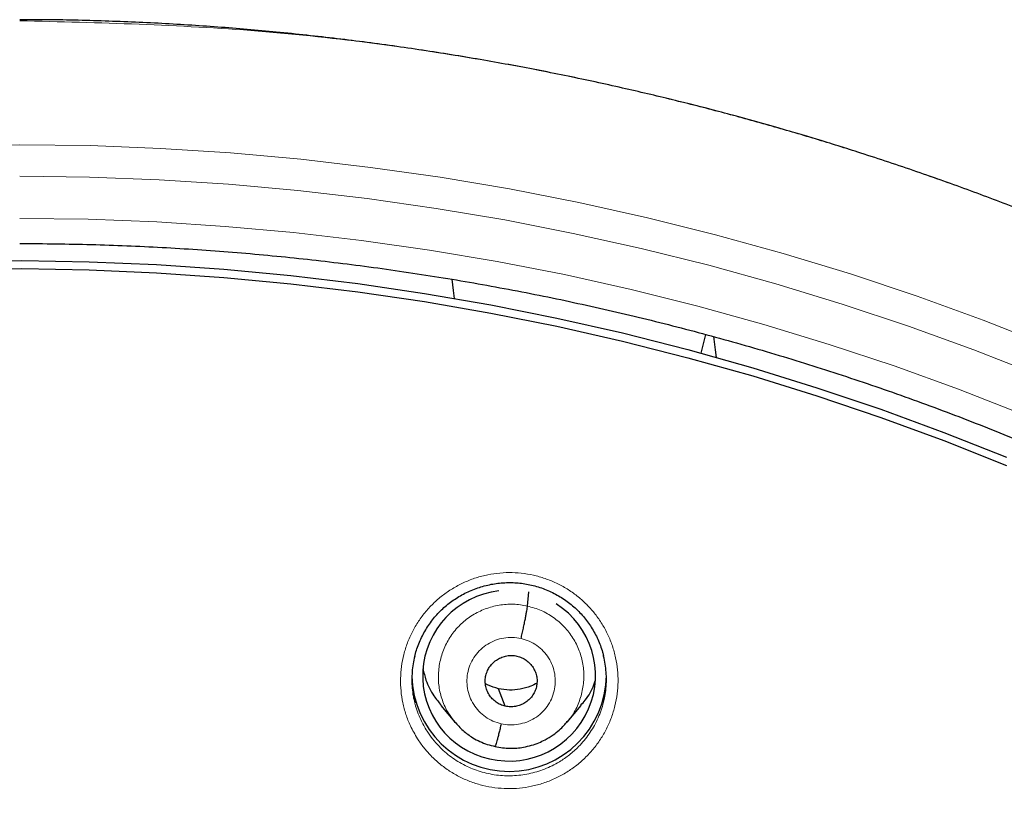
# Model space of a CAD drawing. Header units: millimetres. Extents: x 8 to 1465, y 12 to 1156.
# Tile 76 of 166: x 586 to 603, y 1110 to 1124. Entities that reach past the tile are written whole.
import ezdxf

# ---------------------------------------------------------------- set-up
doc = ezdxf.new("R2010")
doc.units = ezdxf.units.MM

msp = doc.modelspace()

# ---------------------------------------------------------------- linework, layer by layer
at = {"color": 7, "linetype": 'Continuous', "lineweight": 30}
for p, q in [((598.029, 1118.044), (598.106, 1118.371)), ((594.991, 1113.627), (595.013, 1113.875)), ((594.603, 1111.876), (594.485, 1112.183)), ((593.477, 1111.891), (593.722, 1111.597)), ((595.684, 1111.596), (595.928, 1111.89))]:
    msp.add_line(p, q, dxfattribs=at)
at = {"color": 252, "linetype": 'Continuous', "lineweight": 0, "flags": 128}
for points in [[(584.886, 1121.669), (586.116, 1121.685), (587.346, 1121.669), (588.575, 1121.621), (589.803, 1121.542), (591.028, 1121.432), (592.249, 1121.29), (593.467, 1121.117), (594.679, 1120.912), (595.886, 1120.677), (597.086, 1120.41), (598.278, 1120.113), (599.462, 1119.785), (600.637, 1119.427), (601.802, 1119.039), (602.956, 1118.621), (604.098, 1118.173)], [(603.921, 1117.659), (602.789, 1118.102), (601.647, 1118.516), (600.493, 1118.9), (599.33, 1119.255), (598.158, 1119.579), (596.977, 1119.874), (595.789, 1120.137), (594.595, 1120.371), (593.394, 1120.573), (592.189, 1120.745), (590.979, 1120.885), (589.766, 1120.995), (588.551, 1121.073), (587.334, 1121.12), (586.116, 1121.136), (586.116, 1121.136)], [(586.116, 1120.398), (587.314, 1120.383), (588.512, 1120.336), (589.708, 1120.259), (590.902, 1120.152), (592.092, 1120.013), (593.278, 1119.845), (594.459, 1119.645), (595.635, 1119.416), (596.804, 1119.156), (597.966, 1118.867), (599.12, 1118.547), (600.264, 1118.198), (601.399, 1117.82), (602.524, 1117.413), (603.637, 1116.977)]]:
    msp.add_lwpolyline(points, dxfattribs=at)
at = {"color": 7, "linetype": 'Continuous', "lineweight": 30, "flags": 128}
for points in [[(584.976, 1119.653), (586.154, 1119.663), (587.332, 1119.642), (588.509, 1119.592), (589.684, 1119.511), (590.857, 1119.401), (592.026, 1119.26), (593.191, 1119.089), (594.351, 1118.888), (595.506, 1118.657), (596.654, 1118.397), (597.794, 1118.108), (598.927, 1117.789), (600.05, 1117.441), (601.164, 1117.065), (602.268, 1116.66), (603.36, 1116.226)], [(584.976, 1119.509), (586.154, 1119.52), (587.332, 1119.499), (588.509, 1119.449), (589.684, 1119.368), (590.857, 1119.257), (592.026, 1119.116), (593.191, 1118.946), (594.351, 1118.745), (595.506, 1118.514), (596.654, 1118.254), (597.794, 1117.965), (598.927, 1117.646), (600.05, 1117.298), (601.164, 1116.922), (602.268, 1116.517), (603.36, 1116.083)], [(593.666, 1119.335), (593.691, 1119.137), (593.708, 1118.999)], [(598.241, 1118.334), (598.27, 1118.1), (598.287, 1117.969)]]:
    msp.add_lwpolyline(points, dxfattribs=at)
at = {"color": 7, "linetype": 'Continuous', "lineweight": 30}
msp.add_arc((594.67, 1112.439), 1.7, 181.2451, 359.1627, dxfattribs=at)
for start_param, end_param in [(1.552968, 4.34608), (4.34608, 7.137947)]:
    msp.add_ellipse((594.669, 1112.411), major_axis=(1.496, 0.21), ratio=0.987919, start_param=start_param, end_param=end_param, dxfattribs=at)
for points, knots in [([(624.941, 1103.824), (624.812, 1104.009), (624.541, 1104.397), (624.118, 1104.975), (623.682, 1105.555), (623.249, 1106.111), (622.821, 1106.644), (622.399, 1107.154), (621.984, 1107.642), (621.577, 1108.108), (621.145, 1108.589), (620.691, 1109.08), (620.216, 1109.578), (619.757, 1110.045), (619.316, 1110.483), (618.892, 1110.892), (618.487, 1111.273), (618.102, 1111.627), (617.738, 1111.955), (617.395, 1112.257), (617.112, 1112.501), (616.877, 1112.702), (616.675, 1112.872), (616.452, 1113.057), (616.208, 1113.257), (615.943, 1113.471), (615.656, 1113.699), (615.331, 1113.953), (614.967, 1114.232), (614.559, 1114.538), (614.121, 1114.858), (613.651, 1115.192), (613.153, 1115.537), (612.626, 1115.892), (612.07, 1116.255), (611.48, 1116.627), (610.881, 1116.993), (610.273, 1117.352), (609.659, 1117.702), (609.016, 1118.055), (608.344, 1118.411), (607.642, 1118.768), (606.909, 1119.125), (606.146, 1119.481), (605.347, 1119.837), (604.51, 1120.191), (603.635, 1120.542), (602.727, 1120.885), (601.785, 1121.22), (600.881, 1121.521), (600.021, 1121.789), (599.209, 1122.027), (598.375, 1122.255), (597.521, 1122.473), (596.628, 1122.684), (595.694, 1122.886), (594.72, 1123.077), (593.722, 1123.25), (592.702, 1123.406), (591.66, 1123.541), (590.616, 1123.654), (589.572, 1123.744), (588.53, 1123.81), (587.469, 1123.852), (586.662, 1123.871), (586.209, 1123.868), (586.116, 1123.867)], [0, 0, 0, 0, 0.014983, 0.031514, 0.04762, 0.063242, 0.078382, 0.093042, 0.107223, 0.120929, 0.134161, 0.150129, 0.165357, 0.179848, 0.193606, 0.206632, 0.218929, 0.230498, 0.241341, 0.251458, 0.26085, 0.266127, 0.271964, 0.278367, 0.285336, 0.29287, 0.30097, 0.309637, 0.32015, 0.331394, 0.343369, 0.356078, 0.369523, 0.383446, 0.398085, 0.413443, 0.429524, 0.444498, 0.460055, 0.476199, 0.492932, 0.510256, 0.528173, 0.546686, 0.565796, 0.58587, 0.606567, 0.62789, 0.64984, 0.672418, 0.690598, 0.709164, 0.728116, 0.747454, 0.767174, 0.788509, 0.810272, 0.832463, 0.85508, 0.878121, 0.901584, 0.924093, 0.946973, 0.970226, 0.99385, 1, 1, 1, 1]), ([(586.116, 1119.959), (586.224, 1119.958), (586.538, 1119.958), (587.058, 1119.95), (587.677, 1119.934), (588.295, 1119.909), (588.912, 1119.875), (589.53, 1119.833), (590.146, 1119.784), (590.762, 1119.725), (591.377, 1119.659), (591.991, 1119.584), (592.603, 1119.501), (593.215, 1119.41), (593.825, 1119.311), (594.434, 1119.203), (595.041, 1119.088), (595.647, 1118.964), (596.251, 1118.832), (596.853, 1118.692), (597.453, 1118.544), (598.051, 1118.388), (598.646, 1118.223), (599.239, 1118.051), (599.83, 1117.871), (600.418, 1117.683), (601.004, 1117.488), (601.587, 1117.284), (602.167, 1117.072), (602.744, 1116.853), (603.317, 1116.626), (603.888, 1116.392), (604.455, 1116.149), (605.019, 1115.899), (605.579, 1115.642), (606.136, 1115.377), (606.689, 1115.105), (607.238, 1114.825), (607.783, 1114.538), (608.324, 1114.244), (608.861, 1113.942), (609.394, 1113.633), (609.922, 1113.318), (610.446, 1112.995), (610.965, 1112.665), (611.48, 1112.328), (611.99, 1111.984), (612.495, 1111.634), (612.995, 1111.276), (613.49, 1110.912), (613.98, 1110.542), (614.465, 1110.165), (614.944, 1109.781), (615.419, 1109.391), (615.887, 1108.995), (616.35, 1108.592), (616.808, 1108.183), (617.259, 1107.769), (617.705, 1107.348), (618.145, 1106.921), (618.579, 1106.488), (619.007, 1106.05), (619.429, 1105.606), (619.845, 1105.156), (620.254, 1104.701), (620.657, 1104.24), (621.053, 1103.774), (621.443, 1103.302), (621.826, 1102.826), (622.203, 1102.344), (622.573, 1101.857), (622.936, 1101.366), (623.292, 1100.869), (623.641, 1100.368), (623.984, 1099.862), (624.319, 1099.352), (624.647, 1098.837), (624.968, 1098.318), (625.281, 1097.795), (625.587, 1097.267), (625.886, 1096.736), (626.178, 1096.2), (626.461, 1095.66), (626.738, 1095.117), (627.007, 1094.57), (627.268, 1094.02), (627.521, 1093.466), (627.767, 1092.909), (628.005, 1092.348), (628.235, 1091.785), (628.457, 1091.218), (628.671, 1090.649), (628.878, 1090.076), (629.076, 1089.501), (629.267, 1088.923), (629.449, 1088.343), (629.623, 1087.761), (629.789, 1087.176), (629.947, 1086.589), (630.097, 1085.999), (630.238, 1085.408), (630.371, 1084.815), (630.496, 1084.221), (630.613, 1083.624), (630.721, 1083.027), (630.821, 1082.427), (630.913, 1081.827), (630.996, 1081.225), (631.071, 1080.623), (631.137, 1080.019), (631.183, 1079.552), (631.205, 1079.287), (631.21, 1079.223)], [0, 0, 0, 0, 0.00481, 0.013996, 0.023183, 0.03237, 0.041556, 0.050743, 0.05993, 0.069116, 0.078303, 0.087489, 0.096676, 0.105863, 0.115049, 0.124236, 0.133423, 0.142609, 0.151796, 0.160983, 0.17017, 0.179356, 0.188543, 0.19773, 0.206917, 0.216104, 0.22529, 0.234477, 0.243664, 0.252851, 0.262038, 0.271225, 0.280412, 0.289599, 0.298786, 0.307973, 0.31716, 0.326347, 0.335534, 0.344721, 0.353909, 0.363096, 0.372283, 0.38147, 0.390658, 0.399845, 0.409032, 0.41822, 0.427407, 0.436595, 0.445782, 0.45497, 0.464157, 0.473345, 0.482533, 0.49172, 0.500908, 0.510096, 0.519284, 0.528472, 0.537659, 0.546847, 0.556035, 0.565223, 0.574411, 0.583599, 0.592788, 0.601976, 0.611164, 0.620352, 0.62954, 0.638729, 0.647917, 0.657105, 0.666294, 0.675482, 0.684671, 0.693859, 0.703048, 0.712237, 0.721425, 0.730614, 0.739803, 0.748991, 0.75818, 0.767369, 0.776558, 0.785747, 0.794936, 0.804125, 0.813314, 0.822503, 0.831692, 0.840881, 0.85007, 0.859259, 0.868448, 0.877637, 0.886827, 0.896016, 0.905205, 0.914394, 0.923584, 0.932773, 0.941962, 0.951152, 0.960341, 0.96953, 0.97872, 0.987909, 0.997098, 1, 1, 1, 1]), ([(593.021, 1112.747), (593.022, 1112.753), (593.032, 1112.799), (593.059, 1112.882), (593.101, 1112.995), (593.152, 1113.104), (593.21, 1113.211), (593.276, 1113.312), (593.348, 1113.408), (593.425, 1113.498), (593.509, 1113.581), (593.597, 1113.658), (593.692, 1113.728), (593.792, 1113.793), (593.897, 1113.851), (594.007, 1113.901), (594.12, 1113.945), (594.236, 1113.98), (594.354, 1114.007), (594.473, 1114.026), (594.592, 1114.036), (594.711, 1114.038), (594.829, 1114.031), (594.946, 1114.016), (595.063, 1113.993), (595.178, 1113.962), (595.291, 1113.922), (595.402, 1113.875), (595.509, 1113.82), (595.612, 1113.758), (595.71, 1113.689), (595.802, 1113.614), (595.888, 1113.532), (595.968, 1113.445), (596.041, 1113.353), (596.108, 1113.256), (596.168, 1113.153), (596.221, 1113.046), (596.266, 1112.935), (596.299, 1112.839), (596.314, 1112.778), (596.319, 1112.756)], [0, 0, 0, 0, 0.0045897, 0.0312767, 0.0581535, 0.0851304, 0.1121016, 0.1389487, 0.1655848, 0.1919381, 0.2179716, 0.2438707, 0.2699917, 0.2963604, 0.3229305, 0.3496445, 0.3764377, 0.4032347, 0.4299555, 0.4565442, 0.4829585, 0.5091745, 0.5351695, 0.5612418, 0.5874982, 0.6139173, 0.6404666, 0.6671044, 0.6937834, 0.7204403, 0.7470262, 0.7735026, 0.7998425, 0.8260023, 0.8521205, 0.8784353, 0.9049224, 0.9315476, 0.9582684, 0.9850373, 1, 1, 1, 1]), ([(594.878, 1113.059), (594.885, 1113.088), (594.899, 1113.148), (594.919, 1113.238), (594.937, 1113.325), (594.954, 1113.407), (594.968, 1113.48), (594.979, 1113.543), (594.988, 1113.594), (594.99, 1113.616), (594.991, 1113.627)], [0, 0, 0, 0, 0.123769, 0.248399, 0.373755, 0.499406, 0.625028, 0.75053, 0.875619, 1, 1, 1, 1]), ([(593.019, 1112.748), (593.009, 1112.705), (592.989, 1112.617), (592.973, 1112.479), (592.968, 1112.336), (592.975, 1112.193), (592.992, 1112.06), (593.012, 1111.976), (593.021, 1111.938)], [0, 0, 0, 0, 0.1606396, 0.3331712, 0.5081592, 0.6856907, 0.8573209, 1, 1, 1, 1]), ([(594.603, 1111.876), (594.574, 1111.884), (594.517, 1111.901), (594.44, 1111.947), (594.374, 1112.006), (594.319, 1112.076), (594.279, 1112.155), (594.255, 1112.24), (594.249, 1112.328), (594.261, 1112.415), (594.289, 1112.499), (594.333, 1112.575), (594.392, 1112.641), (594.464, 1112.695), (594.544, 1112.734), (594.63, 1112.759), (594.719, 1112.768), (594.778, 1112.758), (594.807, 1112.753)], [0, 0, 0, 0, 0.062616, 0.12509, 0.187744, 0.250477, 0.313046, 0.375342, 0.437605, 0.5, 0.562396, 0.624658, 0.686953, 0.749522, 0.812256, 0.87491, 0.937384, 1, 1, 1, 1]), ([(594.807, 1112.753), (594.836, 1112.744), (594.893, 1112.728), (594.969, 1112.682), (595.036, 1112.623), (595.09, 1112.553), (595.131, 1112.474), (595.155, 1112.389), (595.161, 1112.301), (595.149, 1112.214), (595.121, 1112.13), (595.077, 1112.053), (595.017, 1111.987), (594.946, 1111.934), (594.866, 1111.894), (594.78, 1111.87), (594.691, 1111.861), (594.632, 1111.871), (594.603, 1111.876)], [0, 0, 0, 0, 0.062616, 0.12509, 0.187744, 0.250478, 0.313047, 0.375343, 0.437606, 0.500001, 0.562397, 0.624659, 0.686955, 0.749524, 0.812257, 0.87491, 0.937384, 1, 1, 1, 1]), ([(596.318, 1111.948), (596.326, 1111.98), (596.346, 1112.059), (596.363, 1112.188), (596.372, 1112.331), (596.368, 1112.473), (596.351, 1112.614), (596.335, 1112.709), (596.321, 1112.756), (596.321, 1112.758)], [0, 0, 0, 0, 0.121707, 0.297882, 0.47535, 0.647015, 0.819877, 0.994592, 1, 1, 1, 1]), ([(593.164, 1112.529), (593.18, 1112.463), (593.219, 1112.297), (593.328, 1112.08), (593.438, 1111.948), (593.482, 1111.895)], [0, 0, 0, 0, 0.283053, 0.713773, 1, 1, 1, 1]), ([(594.485, 1112.183), (594.423, 1112.199), (594.342, 1112.219), (594.272, 1112.262), (594.256, 1112.272)], [0, 0, 0, 0, 0.770077, 1, 1, 1, 1]), ([(595.155, 1112.281), (595.12, 1112.262), (595.029, 1112.213), (594.866, 1112.171), (594.674, 1112.151), (594.548, 1112.173), (594.485, 1112.183)], [0, 0, 0, 0, 0.172502, 0.448655, 0.724015, 1, 1, 1, 1]), ([(595.923, 1111.894), (595.949, 1111.923), (596.044, 1112.028), (596.129, 1112.175), (596.168, 1112.297), (596.176, 1112.32)], [0, 0, 0, 0, 0.231151, 0.850213, 1, 1, 1, 1]), ([(593.718, 1111.604), (593.765, 1111.552), (593.86, 1111.447), (594.013, 1111.336), (594.157, 1111.258), (594.288, 1111.206), (594.378, 1111.185), (594.424, 1111.175)], [0, 0, 0, 0, 0.251349, 0.501766, 0.668158, 0.834121, 1, 1, 1, 1]), ([(594.424, 1111.175), (594.468, 1111.165), (594.554, 1111.148), (594.683, 1111.14), (594.805, 1111.144), (594.932, 1111.161), (595.06, 1111.191), (595.186, 1111.235), (595.312, 1111.295), (595.433, 1111.368), (595.542, 1111.454), (595.624, 1111.533), (595.667, 1111.584), (595.686, 1111.607)], [0, 0, 0, 0, 0.096239, 0.187632, 0.274432, 0.356751, 0.459575, 0.55451, 0.641547, 0.757291, 0.855478, 0.93631, 1, 1, 1, 1]), ([(594.531, 1111.57), (594.524, 1111.541), (594.511, 1111.483), (594.491, 1111.403), (594.472, 1111.331), (594.456, 1111.27), (594.441, 1111.222), (594.43, 1111.189), (594.426, 1111.18), (594.424, 1111.176)], [0, 0, 0, 0, 0.147559, 0.294131, 0.440009, 0.585264, 0.730212, 0.875521, 1, 1, 1, 1])]:
    msp.add_open_spline(points, degree=3, knots=knots, dxfattribs=at)
at = {"color": 252, "linetype": 'Continuous', "lineweight": 0}
for points, knots in [([(586.116, 1123.851), (587.508, 1123.816), (590.291, 1123.746), (594.434, 1123.182), (598.512, 1122.287), (602.492, 1121.035), (606.345, 1119.444), (610.038, 1117.525), (613.545, 1115.292), (616.837, 1112.764), (619.888, 1109.961), (622.675, 1106.903), (625.176, 1103.616), (627.371, 1100.124), (629.243, 1096.456), (630.777, 1092.64), (631.961, 1088.705), (632.789, 1084.683), (633.239, 1080.606), (633.356, 1076.897), (633.16, 1074.567), (633.078, 1073.598)], [0, 0, 0, 0, 0.053445, 0.106889, 0.160334, 0.213779, 0.267223, 0.320668, 0.374113, 0.427557, 0.481002, 0.534447, 0.587891, 0.641336, 0.694781, 0.748225, 0.80167, 0.855115, 0.908559, 0.962004, 1, 1, 1, 1]), ([(593.068, 1111.309), (593.024, 1111.383), (592.945, 1111.519), (592.863, 1111.732), (592.808, 1111.936), (592.776, 1112.146), (592.769, 1112.359), (592.785, 1112.571), (592.825, 1112.78), (592.889, 1112.983), (592.976, 1113.178), (593.083, 1113.362), (593.212, 1113.533), (593.358, 1113.689), (593.522, 1113.828), (593.7, 1113.947), (593.89, 1114.046), (594.09, 1114.123), (594.297, 1114.177), (594.509, 1114.207), (594.723, 1114.214), (594.936, 1114.197), (595.146, 1114.157), (595.35, 1114.093), (595.545, 1114.007), (595.729, 1113.9), (595.896, 1113.776), (596.045, 1113.638), (596.179, 1113.485), (596.297, 1113.314), (596.399, 1113.127), (596.478, 1112.93), (596.535, 1112.725), (596.568, 1112.515), (596.577, 1112.303), (596.562, 1112.091), (596.523, 1111.882), (596.461, 1111.678), (596.376, 1111.482), (596.269, 1111.297), (596.142, 1111.125), (595.997, 1110.969), (595.834, 1110.829), (595.657, 1110.708), (595.468, 1110.608), (595.268, 1110.53), (595.062, 1110.474), (594.85, 1110.442), (594.636, 1110.434), (594.422, 1110.449), (594.212, 1110.488), (594.008, 1110.551), (593.812, 1110.635), (593.628, 1110.741), (593.456, 1110.867), (593.305, 1111.006), (593.174, 1111.153), (593.103, 1111.257), (593.068, 1111.309)], [0, 0, 0, 0, 0.021778, 0.039652, 0.057583, 0.075457, 0.093362, 0.111323, 0.129228, 0.147151, 0.165132, 0.183056, 0.200979, 0.218959, 0.236882, 0.254786, 0.272746, 0.29065, 0.308522, 0.326452, 0.344325, 0.362169, 0.380071, 0.397916, 0.415748, 0.433637, 0.451469, 0.468114, 0.484758, 0.502651, 0.520602, 0.538495, 0.556387, 0.574336, 0.592228, 0.61014, 0.628109, 0.646021, 0.663947, 0.68193, 0.699856, 0.717775, 0.735751, 0.753669, 0.771564, 0.789515, 0.807409, 0.825273, 0.843193, 0.861056, 0.878894, 0.89679, 0.914629, 0.932461, 0.95035, 0.968182, 0.984091, 1, 1, 1, 1]), ([(593.732, 1111.593), (593.695, 1111.638), (593.604, 1111.746), (593.507, 1111.949), (593.441, 1112.188), (593.427, 1112.436), (593.46, 1112.681), (593.539, 1112.917), (593.662, 1113.133), (593.827, 1113.321), (594.025, 1113.473), (594.251, 1113.583), (594.493, 1113.648), (594.744, 1113.669), (594.909, 1113.641), (594.991, 1113.627)], [0, 0, 0, 0, 0.055354, 0.13409, 0.21276, 0.291389, 0.370122, 0.448854, 0.527482, 0.606153, 0.684889, 0.763636, 0.842411, 0.921151, 1, 1, 1, 1]), ([(594.991, 1113.627), (595.072, 1113.604), (595.232, 1113.559), (595.449, 1113.431), (595.638, 1113.269), (595.792, 1113.072), (595.903, 1112.85), (595.968, 1112.61), (595.983, 1112.363), (595.95, 1112.116), (595.869, 1111.883), (595.779, 1111.709), (595.704, 1111.628), (595.686, 1111.607)], [0, 0, 0, 0, 0.096905, 0.193676, 0.290489, 0.387269, 0.484036, 0.580721, 0.677355, 0.774116, 0.870878, 0.967512, 1, 1, 1, 1]), ([(594.531, 1111.57), (594.483, 1111.584), (594.385, 1111.612), (594.254, 1111.688), (594.139, 1111.787), (594.046, 1111.906), (593.978, 1112.041), (593.939, 1112.186), (593.928, 1112.337), (593.948, 1112.486), (593.996, 1112.629), (594.072, 1112.76), (594.172, 1112.873), (594.293, 1112.965), (594.429, 1113.033), (594.576, 1113.072), (594.729, 1113.084), (594.829, 1113.067), (594.878, 1113.059)], [0, 0, 0, 0, 0.062502, 0.125003, 0.187505, 0.250002, 0.312501, 0.374999, 0.437497, 0.499997, 0.562494, 0.624993, 0.687494, 0.749994, 0.812495, 0.874996, 0.937498, 1, 1, 1, 1]), ([(594.878, 1113.059), (594.927, 1113.045), (595.024, 1113.017), (595.156, 1112.94), (595.271, 1112.842), (595.364, 1112.722), (595.431, 1112.588), (595.471, 1112.442), (595.481, 1112.292), (595.462, 1112.143), (595.413, 1112), (595.337, 1111.869), (595.237, 1111.756), (595.117, 1111.663), (594.98, 1111.596), (594.833, 1111.557), (594.681, 1111.545), (594.581, 1111.562), (594.531, 1111.57)], [0, 0, 0, 0, 0.062502, 0.125004, 0.187505, 0.250006, 0.312505, 0.375006, 0.437504, 0.500003, 0.5625, 0.625001, 0.687498, 0.749998, 0.812496, 0.874997, 0.937498, 1, 1, 1, 1]), ([(593.021, 1111.938), (593.023, 1111.93), (593.034, 1111.876), (593.068, 1111.777), (593.132, 1111.616), (593.195, 1111.508), (593.235, 1111.441)], [0, 0, 0, 0, 0.04537, 0.308264, 0.574976, 1, 1, 1, 1]), ([(593.235, 1111.441), (593.266, 1111.395), (593.33, 1111.302), (593.436, 1111.182), (593.545, 1111.078), (593.656, 1110.989), (593.775, 1110.909), (593.9, 1110.84), (594.03, 1110.781), (594.164, 1110.734), (594.304, 1110.698), (594.445, 1110.673), (594.588, 1110.661), (594.73, 1110.66), (594.874, 1110.672), (595.016, 1110.695), (595.155, 1110.731), (595.29, 1110.777), (595.422, 1110.835), (595.57, 1110.916), (595.727, 1111.025), (595.87, 1111.153), (595.982, 1111.277), (596.069, 1111.391), (596.145, 1111.511), (596.212, 1111.639), (596.267, 1111.772), (596.302, 1111.875), (596.315, 1111.934), (596.318, 1111.948)], [0, 0, 0, 0, 0.042645, 0.08572, 0.121285, 0.157291, 0.193297, 0.230022, 0.265598, 0.301615, 0.337633, 0.374372, 0.409995, 0.445869, 0.482129, 0.518921, 0.55461, 0.59055, 0.626878, 0.663738, 0.717778, 0.771818, 0.808733, 0.84449, 0.880248, 0.91691, 0.953842, 0.989575, 1, 1, 1, 1])]:
    msp.add_open_spline(points, degree=3, knots=knots, dxfattribs=at)

doc.saveas('drawing.dxf')
